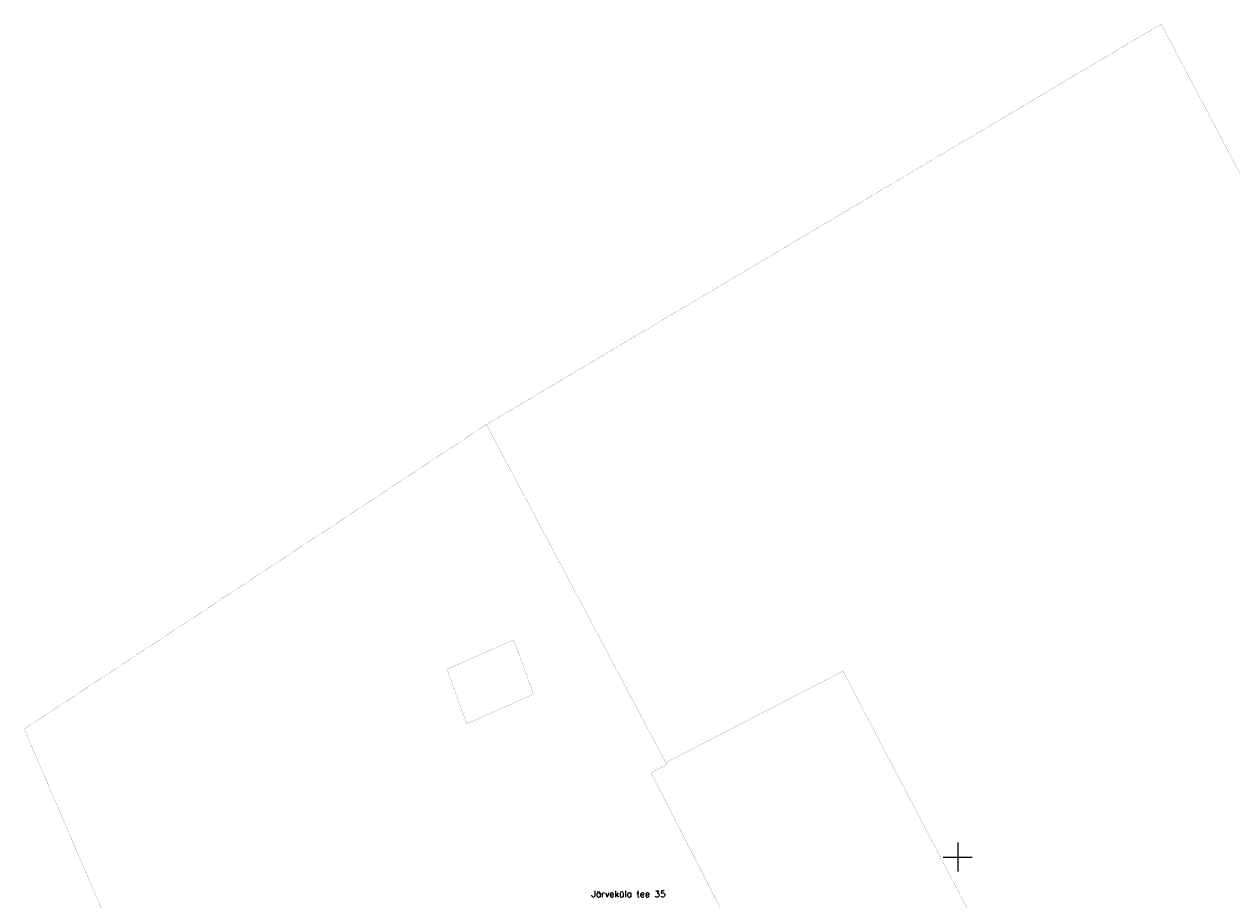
# Model space of a CAD drawing. Header units: metres. Extents: x 685671 to 686635, y 6588408 to 6589199.
# Tile 9 of 34: x 685671 to 685838, y 6588844 to 6588965. Entities that reach past the tile are written whole.
import ezdxf
from ezdxf.enums import TextEntityAlignment as Align

# ---------------------------------------------------------------- set-up
doc = ezdxf.new("R2010")
doc.units = ezdxf.units.M
doc.linetypes.add('Kohtla-Järve PPA ühishoone G20$0$KATASTRIPIIR', pattern=[7, 4, -1, 1, -1])
doc.layers.add('Kohtla-Järve PPA ühishoone G20$0$PIIR', color=224, linetype='Continuous', lineweight=13)
doc.layers.add('Kohtla-Järve PPA ühishoone G20$0$VORK', color=250, linetype='Continuous', lineweight=13)
doc.styles.add('Kohtla-Järve PPA ühishoone G20$0$romanc', font='romanc.shx')

# ---------------------------------------------------------------- blocks, each defined once
blk = doc.blocks.new('Kohtla-Järve PPA ühishoone G20$0$VKORIS')
at = {"color": 0, "linetype": 'Continuous'}
for p, q in [((0, 4), (0, -4)), ((-4, 0), (4, 0))]:
    blk.add_line(p, q, dxfattribs=at)
blk = doc.blocks.new('Kohtla-Järve PPA ühishoone G20')
at = {"layer": 'Kohtla-Järve PPA ühishoone G20$0$PIIR', "color": 1, "linetype": 'Kohtla-Järve PPA ühishoone G20$0$KATASTRIPIIR', "ltscale": 0.5, "const_width": 0.02, "flags": 128}
for points in [[(685735.07, 6588909.61), (685759.79, 6588863.02), (685784.2, 6588875.63), (685806.11, 6588833.75), (685814.52, 6588817.68), (685889.56, 6588848.2), (685837.07, 6588947.63), (685828.06, 6588964.77), (685824.94, 6588962.96), (685735.07, 6588909.61)], [(685716.77, 6588778.03), (685790.98, 6588808.16), (685783.54, 6588822.19), (685773.09, 6588841.84), (685769.03, 6588839.61), (685757.74, 6588861.63), (685759.92, 6588862.76), (685759.79, 6588863.02), (685735.07, 6588909.61), (685671.4, 6588867.65), (685683.47, 6588839.58), (685713.2, 6588786.83), (685716.77, 6588778.03)], [(685729.65, 6588875.88), (685738.83, 6588879.95), (685741.56, 6588872.46), (685732.36, 6588868.36), (685729.65, 6588875.88)], [(685769.03, 6588839.6), (685773.09, 6588841.84), (685783.6, 6588822), (685806.11, 6588833.75), (685784.2, 6588875.63), (685759.79, 6588863.02), (685759.92, 6588862.76), (685757.74, 6588861.63), (685769.03, 6588839.6)]]:
    blk.add_lwpolyline(points, close=True, dxfattribs=at)
at = {"layer": 'Kohtla-Järve PPA ühishoone G20$0$VORK', "xscale": 0.5, "yscale": 0.5, "zscale": 0.5}
blk.add_blockref('Kohtla-Järve PPA ühishoone G20$0$VKORIS', (685800, 6588850), dxfattribs=at)
at = {"layer": 'Kohtla-Järve PPA ühishoone G20$0$PIIR', "color": 164, "ltscale": 0.5, "style": 'Kohtla-Järve PPA ühishoone G20$0$romanc'}
blk.add_text('Järveküla tee 35', height=0.9, dxfattribs=at).set_placement((685754.64, 6588844.92), align=Align.MIDDLE)

msp = doc.modelspace()

# ---------------------------------------------------------------- block references
at = {"color": 251, "true_color": 0x636466}
msp.add_blockref('Kohtla-Järve PPA ühishoone G20', (0, 0), dxfattribs=at)

doc.saveas('drawing.dxf')
